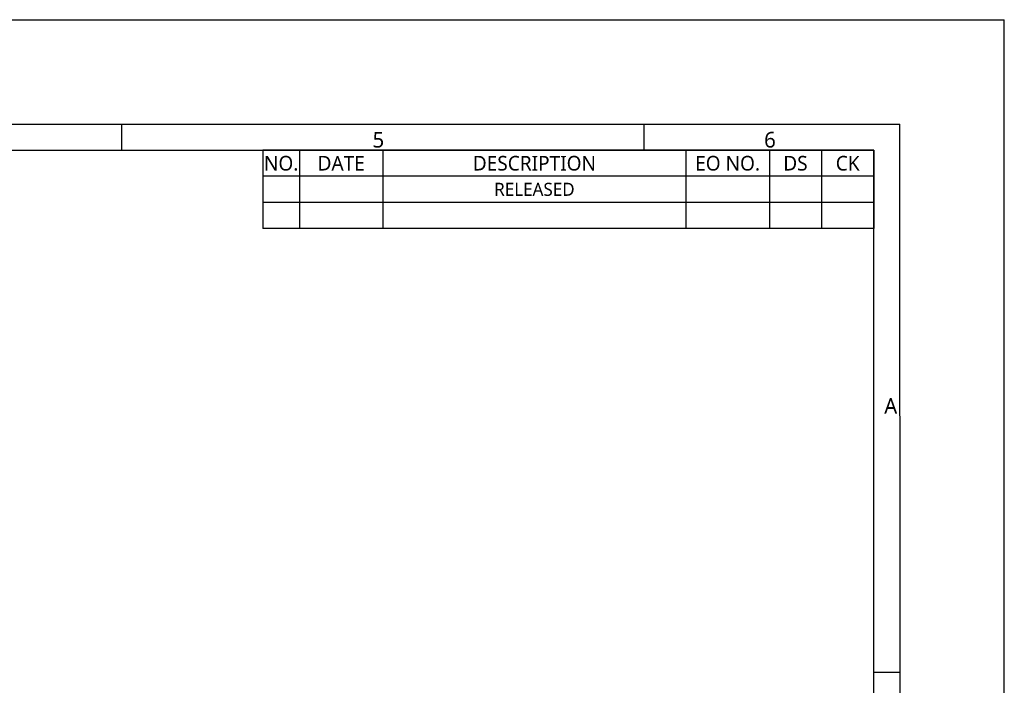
# Model space of a CAD drawing. Header units: millimetres. Extents: x 0 to 594, y 0 to 420.
# Tile 32 of 32: x 405 to 594, y 292 to 420. Entities that reach past the tile are written whole.
import ezdxf

# ---------------------------------------------------------------- set-up
doc = ezdxf.new("R2010")
doc.units = ezdxf.units.MM
doc.header["$LTSCALE"] = 32.67
doc.layers.add('00_TOPRB0400WD-FORMAT', color=7, linetype='CONTINUOUS')
doc.styles.add('TEXTSTYLE_2', font='malgun.ttf')

msp = doc.modelspace()

# ---------------------------------------------------------------- linework, layer by layer
at = {"layer": '00_TOPRB0400WD-FORMAT', "color": 7, "linetype": 'Continuous'}
for p, q in [((0, 420), (594, 420)), ((594, 0), (594, 420)), ((20, 400), (574, 400)), ((425, 395), (425, 400)), ((525, 395), (525, 400)), ((574.141327, 20), (574, 400)), ((25, 395), (569, 395)), ((569, 20), (569, 395)), ((569, 295), (574, 295))]:
    msp.add_line(p, q, dxfattribs=at)
at = {"layer": '00_TOPRB0400WD-FORMAT', "color": 2, "linetype": 'Continuous'}
for p, q in [((569.000011, 394.999987), (452.000011, 394.999987)), ((452.000011, 394.999987), (452.000011, 379.999987)), ((459.000011, 394.999987), (459.000011, 379.999987)), ((475.000011, 394.999987), (475.000011, 379.999987)), ((533.000011, 394.999987), (533.000011, 379.999987)), ((549.000011, 394.999987), (549.000011, 379.999987)), ((559.000011, 394.999987), (559.000011, 379.999987)), ((569.000011, 394.999987), (569.000011, 379.999987)), ((569.000011, 389.999987), (452.000011, 389.999987)), ((569.000011, 384.999987), (452.000011, 384.999987)), ((569.000011, 379.999987), (452.000011, 379.999987))]:
    msp.add_line(p, q, dxfattribs=at)

# ---------------------------------------------------------------- texts
at = {"layer": '00_TOPRB0400WD-FORMAT', "color": 7, "linetype": 'Continuous', "char_height": 3, "attachment_point": 1, "line_spacing_factor": 0.9, "style": 'TEXTSTYLE_2'}
for s, insert, width in [('5', (473, 398.5), 2.3), ('6', (548, 398.5), 2.3), ('A', (571, 347.5), 2.74444444)]:
    msp.add_mtext(s, dxfattribs=dict(at, insert=insert, width=width))
at = {"layer": '00_TOPRB0400WD-FORMAT', "color": 2, "linetype": 'Continuous', "attachment_point": 2, "line_spacing_factor": 0.9, "style": 'TEXTSTYLE_2'}
for s, insert, char_height, width in [('NO.', (455.500011, 393.899987), 2.8, 6.64608579), ('DATE', (467.000011, 393.899987), 2.8, 9.06675709), ('DESCRIPTION', (504.000011, 393.899987), 2.8, 24.13185185), ('EO NO.', (541.000011, 393.899987), 2.8, 13.03423394), ('DS', (554.000011, 393.899987), 2.8, 4.90518519), ('CK', (564.000011, 393.899987), 2.8, 4.76), ('RELEASED ', (504.000011, 388.749987), 2.5, 17.08346445)]:
    msp.add_mtext(s, dxfattribs=dict(at, insert=insert, char_height=char_height, width=width))

doc.saveas('drawing.dxf')
